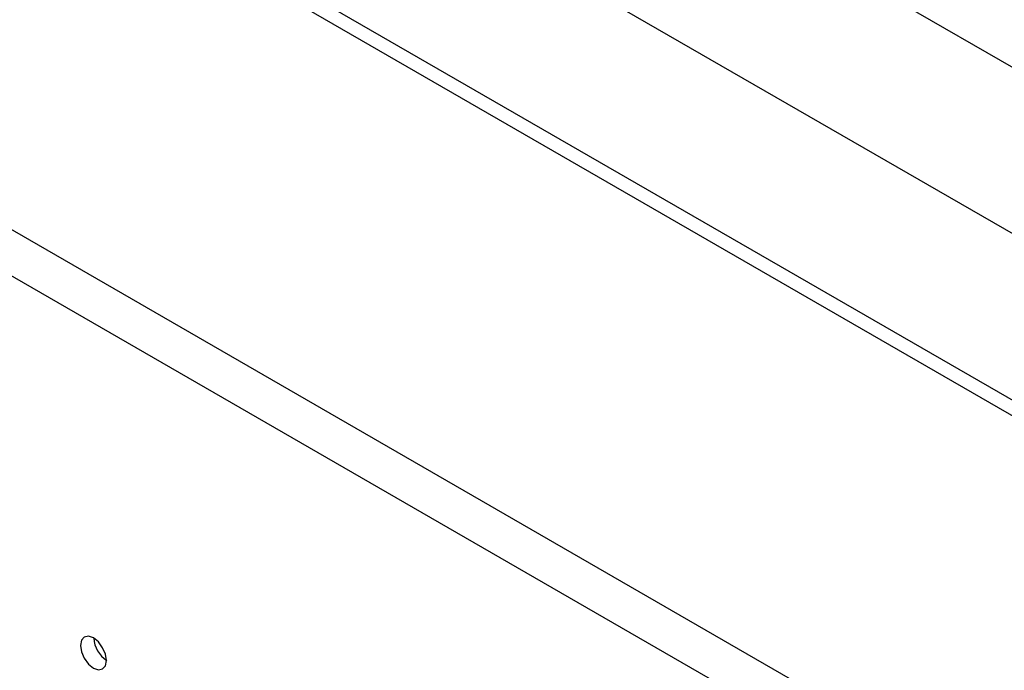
# Model space of a CAD drawing. Header units: millimetres. Extents: x 0 to 844, y -2 to 552.
# Tile 145 of 151: x 676.09 to 682.45, y 453.11 to 457.32. Entities that reach past the tile are written whole.
import ezdxf

# ---------------------------------------------------------------- set-up
doc = ezdxf.new("R2010")
doc.units = ezdxf.units.MM

msp = doc.modelspace()

# ---------------------------------------------------------------- linework, layer by layer
at = {"color": 7, "linetype": 'Continuous', "lineweight": 25}
for p, q in [((724.8108, 431.5153), (606.6228, 499.7438)), ((724.8108, 430.4394), (606.6228, 498.6679)), ((606.5797, 498.5932), (724.7677, 430.3648)), ((722.5755, 429.0992), (604.3875, 497.3277)), ((722.4084, 428.8979), (604.2966, 497.0823)), ((665.8025, 466.6559), (732.9776, 427.8766))]:
    msp.add_line(p, q, dxfattribs=at)
at = {"color": 7, "linetype": 'Continuous', "lineweight": 25, "flags": 128}
msp.add_lwpolyline([(676.6554, 453.1779), (676.649, 453.2189), (676.6307, 453.2609), (676.6034, 453.2978), (676.5712, 453.3238), (676.539, 453.335), (676.5117, 453.3297), (676.4934, 453.3087), (676.487, 453.2752), (676.4934, 453.2342), (676.5117, 453.1922), (676.539, 453.1553), (676.5712, 453.1293), (676.6034, 453.1181), (676.6307, 453.1234), (676.649, 453.1444), (676.6554, 453.1779)], dxfattribs=at)
at = {"color": 7, "linetype": 'Continuous', "lineweight": 25}
msp.add_arc((676.756, 453.3333), 0.1834, 183.30126, 237.3528, dxfattribs=at)

doc.saveas('drawing.dxf')
